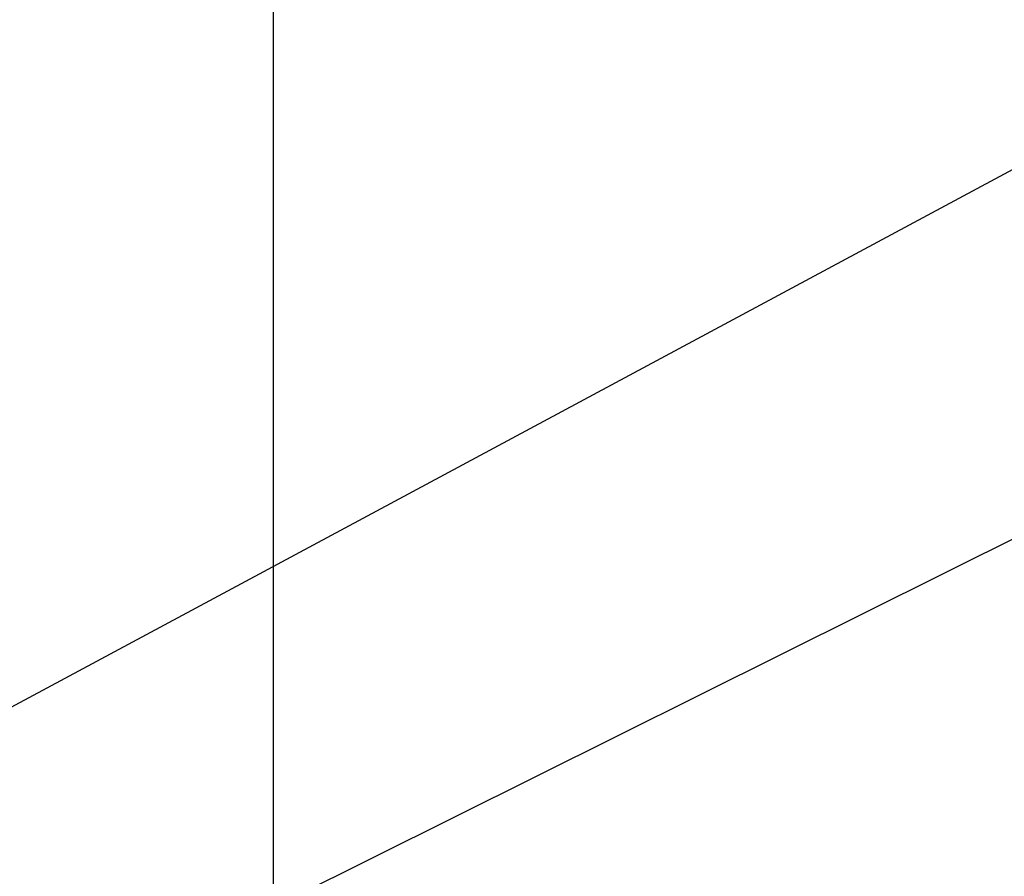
# Model space of a CAD drawing. Header units: millimetres. Extents: x -131 to 131, y -191 to 191.
# Tile 184 of 256: x -72.67716 to -72.66871, y -110.19924 to -110.19188. Entities that reach past the tile are written whole.
import ezdxf

# ---------------------------------------------------------------- set-up
doc = ezdxf.new("R2010")
doc.units = ezdxf.units.MM
doc.layers.get('0').update_dxf_attribs({"color": 8, "linetype": 'CONTINUOUS'})

# ---------------------------------------------------------------- blocks, each defined once
blk = doc.blocks.new('sgBrepBlock__245065360')
at = {"color": 0}
blk.add_polyline3d([(-66.9619926, -110.4151869, -8), (-67.548439, -110.0766019, -8), (-68.1720486, -109.8126506, -8), (-68.823368, -109.6273343, -8), (-69.492524, -109.523462, -8), (-70.1693728, -109.5026085, -8), (-70.8436541, -109.5650899, -8), (-71.5051464, -109.709959, -8), (-72.1438223, -109.9350197, -8), (-72.75, -110.2368603, -8), (-73.3144905, -110.6109052, -8), (-73.8287367, -111.0514844, -8), (-74.2849432, -111.5519191, -8), (-74.6761942, -112.1046231, -8), (-74.996559, -112.7012181, -8), (-75.241181, -113.3326603, -8), (-75.406352, -113.9893777, -8), (-75.4895683, -114.661415, -8), (-75.4895683, -115.338585, -8)], dxfattribs=at)
blk = doc.blocks.new('sgBrepBlock__245065872')
at = {"color": 0}
blk.add_polyline3d([(-73.3144905, -110.6109052, -3), (-73.0380074, -110.4151869, -3), (-72.75, -110.2368603, -3), (-72.451561, -110.0766019, -3), (-72.1438223, -109.9350197, -3), (-71.8279514, -109.8126506, -3), (-71.5051464, -109.709959, -3), (-71.176632, -109.6273343, -3), (-70.8436541, -109.5650899, -3), (-70.507476, -109.523462, -3), (-70.1693728, -109.5026085, -3), (-69.8306272, -109.5026085, -3), (-69.492524, -109.523462, -3), (-69.1563459, -109.5650899, -3), (-68.823368, -109.6273343, -3), (-68.4948536, -109.709959, -3), (-68.1720486, -109.8126506, -3), (-67.8561777, -109.9350197, -3), (-67.548439, -110.0766019, -3), (-67.25, -110.2368603, -3), (-66.9619926, -110.4151869, -3)], dxfattribs=at)
blk = doc.blocks.new('sgBrepBlock__245068432')
at = {"color": 0}
for points in [[(-66.9619926, -110.4151869, -8), (-67.548439, -110.0766019, -8), (-68.1720486, -109.8126506, -8), (-68.823368, -109.6273343, -8), (-69.492524, -109.523462, -8), (-70.1693728, -109.5026085, -8), (-70.8436541, -109.5650899, -8), (-71.5051464, -109.709959, -8), (-72.1438223, -109.9350197, -8), (-72.75, -110.2368603, -8), (-73.3144905, -110.6109052, -8)], [(-73.3144905, -110.6109052, -3), (-73.0380074, -110.4151869, -3), (-72.75, -110.2368603, -3), (-72.451561, -110.0766019, -3), (-72.1438223, -109.9350197, -3), (-71.8279514, -109.8126506, -3), (-71.5051464, -109.709959, -3), (-71.176632, -109.6273343, -3), (-70.8436541, -109.5650899, -3), (-70.507476, -109.523462, -3), (-70.1693728, -109.5026085, -3), (-69.8306272, -109.5026085, -3), (-69.492524, -109.523462, -3), (-69.1563459, -109.5650899, -3), (-68.823368, -109.6273343, -3), (-68.4948536, -109.709959, -3), (-68.1720486, -109.8126506, -3), (-67.8561777, -109.9350197, -3), (-67.548439, -110.0766019, -3), (-67.25, -110.2368603, -3), (-66.9619926, -110.4151869, -3)]]:
    blk.add_polyline3d(points, dxfattribs=at)
blk = doc.blocks.new('sgBrepBlock_Omega+SlimClamp_245064080')
at = {"color": 0}
for name in ['sgBrepBlock__245065360', 'sgBrepBlock__245065872', 'sgBrepBlock__245068432']:
    blk.add_blockref(name, (0, 0), dxfattribs=at)
blk = doc.blocks.new('sgBrepBlock__245073552')
at = {"color": 0}
blk.add_polyline3d([(-61.5585175, -127.5, -101.9534658), (-72.6749842, -127.5, -70.3024149), (-72.6749842, -102.5, -70.3024149)], dxfattribs=at)
at = {"color": 0, "invisible_edges": 15}
for points in [[(-72.6749842, -102.5, -70.3024149), (-71.407377, -113.9286586, -73.9115743), (-71.439329, -115, -73.8205998)], [(-72.6749842, -102.5, -70.3024149), (-71.3125479, -112.8917511, -74.1815738), (-71.407377, -113.9286586, -73.9115743)], [(-72.6749842, -102.5, -70.3024149), (-71.439329, -115, -73.8205998), (-72.6749842, -127.5, -70.3024149)], [(-72.6749842, -102.5, -70.3024149), (-71.1578896, -111.9226043, -74.6219203), (-71.3125479, -112.8917511, -74.1815738)], [(-72.6749842, -102.5, -70.3024149), (-70.9483729, -111.0523676, -75.2184608), (-71.1578896, -111.9226043, -74.6219203)], [(-72.6749842, -102.5, -70.3024149), (-70.690732, -110.3090111, -75.9520218), (-70.9483729, -111.0523676, -75.2184608)], [(-72.6749842, -102.5, -70.3024149), (-70.3932475, -109.7164268, -76.7990262), (-70.690732, -110.3090111, -75.9520218)]]:
    blk.add_3dface(points, dxfattribs=at)
blk = doc.blocks.new('sgBrepBlock__245073808')
at = {"color": 0}
blk.add_line((-72.6749842, -127.5, -70.3024149), (-72.6749842, -102.5, -70.3024149), dxfattribs=at)
at = {"color": 0, "invisible_edges": 15}
for points in [[(-72.6749842, -102.5, -70.3024149), (-72.6749842, -127.5, -70.3024149), (-65.8815879, -127.5, -61.3474834)], [(-65.8815879, -102.5, -61.3474834), (-72.6749842, -102.5, -70.3024149), (-65.8815879, -127.5, -61.3474834)]]:
    blk.add_3dface(points, dxfattribs=at)
blk = doc.blocks.new('sgBrepBlock_Clamp$20Doughty$20Slimline$20QT_245068688')
at = {"color": 0}
for name in ['sgBrepBlock__245073552', 'sgBrepBlock__245073808']:
    blk.add_blockref(name, (0, 0), dxfattribs=at)

msp = doc.modelspace()

# ---------------------------------------------------------------- block references
at = {"color": 7}
for name in ['sgBrepBlock_Omega+SlimClamp_245064080', 'sgBrepBlock_Clamp$20Doughty$20Slimline$20QT_245068688']:
    msp.add_blockref(name, (0, 0), dxfattribs=at)

doc.saveas('drawing.dxf')
